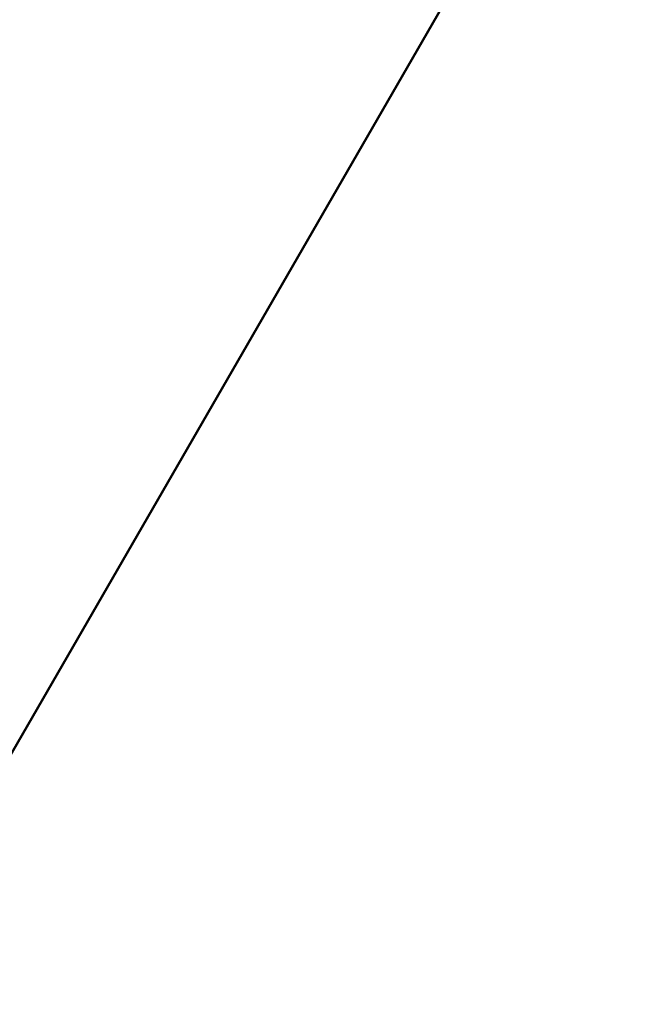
# Model space of a CAD drawing. Header units: millimetres. Extents: x -2000 to 2000, y -2000 to 2000.
# Tile 180 of 256: x 4.19 to 7, y -6.06 to -1.63. Entities that reach past the tile are written whole.
import ezdxf

# ---------------------------------------------------------------- set-up
doc = ezdxf.new("R2010")
doc.units = ezdxf.units.MM
doc.layers.add('E-LITE-EQPM', color=33, linetype='Continuous', lineweight=40)

msp = doc.modelspace()

# ---------------------------------------------------------------- meshes
at = {"layer": 'E-LITE-EQPM'}
mesh = msp.add_polyface(dxfattribs=at)
corners = [(-7, 0, 3962), (-3.5, -6.0622, 3962), (3.5, -6.0622, 3962), (7, 0, 3962), (3.5, 6.0622, 3962), (-3.5, 6.0622, 3962)]
mesh.append_faces([[corners[k] for k in face] for face in [(0, 3, 4, 5)]], dxfattribs={"vtx0": -1})
mesh.append_faces([[corners[k] for k in face] for face in [(1, 2, 3, 0)]], dxfattribs={"vtx2": -1})
mesh = msp.add_polyface(dxfattribs=at)
corners = [(-4, 0, 3917), (0, -4, 3917), (4, 0, 3917), (7, 0, 3962), (3.5, -6.0622, 3962), (-3.5, -6.0622, 3962), (-7, 0, 3962)]
mesh.append_faces([[corners[k] for k in face] for face in [(5, 0, 1), (1, 4, 5)]], dxfattribs={"vtx0": -1, "vtx2": -1})
mesh.append_faces([[corners[k] for k in face] for face in [(6, 0, 5), (3, 4, 2)]], dxfattribs={"vtx1": -1})
mesh.append_faces([[corners[k] for k in face] for face in [(1, 2, 4)]], dxfattribs={"vtx1": -1, "vtx2": -1})

doc.saveas('drawing.dxf')
